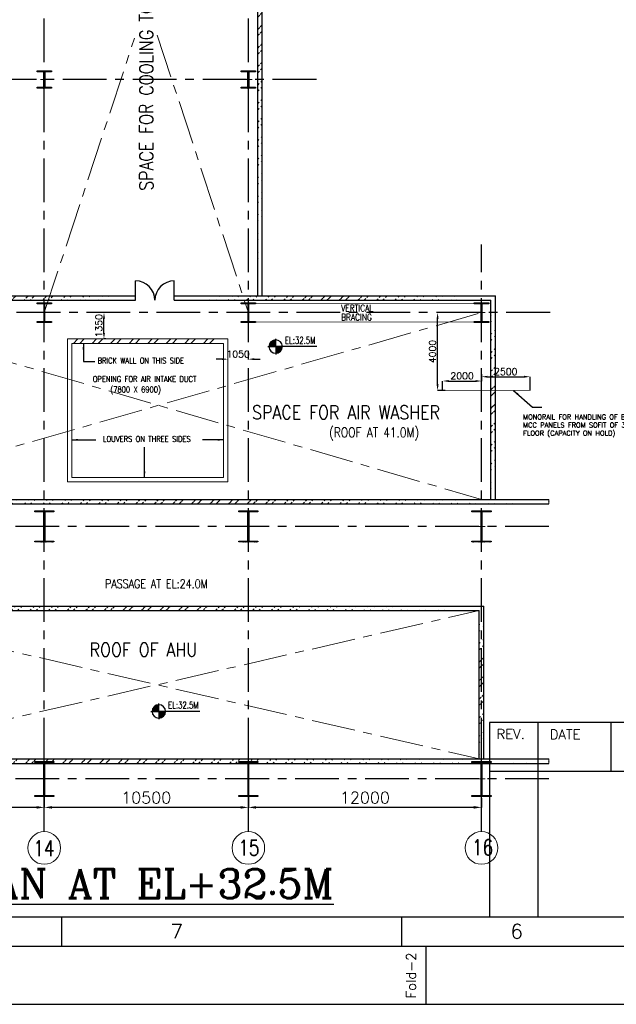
# Model space of a CAD drawing. Header units: inches. Extents: x 0 to 1544102, y -287698 to 23144100.
# Tile 6 of 54: x 171330 to 202032, y -287698 to -237023. Entities that reach past the tile are written whole.
import ezdxf
from ezdxf.enums import TextEntityAlignment as Align

# ---------------------------------------------------------------- set-up
doc = ezdxf.new("R2010")
doc.units = ezdxf.units.IN
doc.header["$LTSCALE"] = 1800
doc.header["$MEASUREMENT"] = 0
doc.linetypes.add('CENTER', pattern=[2, 1.25, -0.25, 0.25, -0.25])
doc.linetypes.add('HIDDEN', pattern=[0.375, 0.25, -0.125])
doc.layers.get('0').update_dxf_attribs({"color": 253, "lineweight": 9})
for name, color, linetype in [('BRACING', 1, 'HIDDEN'), ('COL', 1, 'Continuous'), ('DIM', 4, 'Continuous'), ('FORMAT', 9, 'Continuous'), ('GRID', 251, 'CENTER'), ('STEEL', 231, 'Continuous'), ('TEXT', 3, 'Continuous'), ('WALL', 6, 'Continuous')]:
    doc.layers.add(name, color=color, linetype=linetype)
doc.layers.add('CEN', color=2, linetype='CENTER', lineweight=15)
doc.styles.add('ROMANC', font='ROMANC.SHX')
doc.styles.add('ROMANS', font='romans.shx')
doc.styles.add('ROMANT', font='romant')
doc.styles.get("Standard").update_dxf_attribs({"font": 'arial.ttf'})
doc.dimstyles.new('K2', dxfattribs={"dimtxt": 600, "dimasz": 400, "dimexe": 200, "dimexo": 200, "dimgap": 200, "dimtad": 1, "dimdec": 0, "dimzin": 0, "dimdsep": 46, "dimtxsty": 'ROMANC', "dimcen": 0.09, "dimclrd": 256, "dimclrt": 4, "dimadec": 0, "dimazin": 0, "dimtfac": 1, "dimtdec": 0, "dimtofl": 0, "dimtmove": 1, "dimatfit": 3, "dimfxl": 0.18, "dimtolj": 1, "dimtzin": 0, "dimarcsym": 0})
doc.dimstyles.new('USER175', dxfattribs={"dimscale": 175, "dimtxt": 2, "dimasz": 1.75, "dimexe": 0, "dimexo": 0, "dimgap": 0.5, "dimtad": 1, "dimdec": 0, "dimzin": 0, "dimdsep": 46, "dimtxsty": 'ROMANS', "dimcen": 0, "dimclrd": 4, "dimclre": 4, "dimclrt": 4, "dimadec": 0, "dimazin": 0, "dimtfac": 0.09, "dimtdec": 0, "dimtix": 1, "dimtofl": 0, "dimtmove": 0, "dimatfit": 3, "dimfxl": 1, "dimtolj": 1, "dimtzin": 0, "dimarcsym": 0})
pattern_1 = [(45, (-320647.8, -240592.44), (-477.2971, 477.2971), []), (45, (-320329.6, -240592.44), (-477.2971, 477.2971), [])]
pattern_2 = [(45, (-320647.8, -241592.44), (-477.2971, 477.2971), []), (45, (-320329.6, -241592.44), (-477.2971, 477.2971), [])]

# ---------------------------------------------------------------- blocks, each defined once
blk = doc.blocks.new('SHEET_A0')
at = {"layer": 'FORMAT'}
for p, q in [((992, 58), (782, 58)), ((782, 58), (782, 18)), ((792, 58), (792, 18)), ((807, 58), (807, 48)), ((782, 48), (1177, 48)), ((24, 18), (1076, 18)), ((694, 12), (694, 18)), ((764, 12), (764, 18)), ((12, 12), (1177, 12)), ((769, 0), (769, 12))]:
    blk.add_line(p, q, dxfattribs=at)
blk.add_lwpolyline([(1189, 841), (0, 841), (0, 0), (1189, 0)], close=True, dxfattribs=at)
at = {"layer": 'FORMAT', "style": 'ROMANS'}
for s, height, p in [('REV.', 2, (783.47, 54.62)), ('DATE', 2, (794.43, 54.56)), ('7', 3, (716.34, 13.53)), ('6', 3, (786.34, 13.53))]:
    blk.add_text(s, height=height, dxfattribs=at).set_placement(p)
blk.add_text('Fold-2', height=2, rotation=90, dxfattribs=at).set_placement((766.89, 1.23))
at = {"layer": 'FORMAT', "color": 3, "flags": 13}
for tag, height, rotation, style, p in [('DRGNO', 3.5, 180, 'ROMANT', (99.42, 824.44)), ('FILE_PATH', 2, 90, 'ROMANS', (18.35, 51.64))]:
    blk.add_attdef(tag, text='', height=height, rotation=rotation, dxfattribs=dict(at, style=style)).set_placement(p, align=Align.MIDDLE_LEFT)
for tag, height, style, p in [('DRN', 2, 'ROMANS', (1122.62, 62.51)), ('DESIGN', 2, 'ROMANS', (1122.62, 58.59)), ('CHD', 2, 'ROMANS', (1122.62, 54.43)), ('APPD', 2, 'ROMANS', (1122.62, 50.27)), ('SCALE', 2, 'ROMANS', (1088.44, 28.38)), ('DRGNO', 3.5, 'ROMANT', (1105.05, 23))]:
    blk.add_attdef(tag, text='', height=height, dxfattribs=dict(at, style=style)).set_placement(p, align=Align.MIDDLE_LEFT)
at = {"layer": 'FORMAT', "color": 3, "style": 'ROMANS', "width": 0.8, "flags": 13}
for p in [(1162.9, 62.51), (1162.9, 58.35), (1162.9, 54.19), (1162.9, 50.16)]:
    blk.add_attdef('DATE', text='', height=2, dxfattribs=at).set_placement(p, align=Align.MIDDLE_LEFT)
at = {"layer": 'FORMAT', "color": 3, "style": 'ROMANS', "flags": 13}
for tag, p in [('1', (1119.96, 13.98)), ('REV', (1156.97, 13.98))]:
    blk.add_attdef(tag, p, '', height=2, dxfattribs=at)
blk = doc.blocks.new('*D435')
at = {"layer": 'DIM', "color": 0, "lineweight": -2, "transparency": 16777216}
for p, q in [((183096, -275937), (183096, -277563)), ((195096, -277081), (195096, -277563))]:
    blk.add_line(p, q, dxfattribs=at)
at = {"layer": 'DIM', "lineweight": -2, "transparency": 16777216}
blk.add_line((194696, -277563), (183496, -277563), dxfattribs=at)
at = {"layer": 'DIM', "transparency": 16777216}
for points in [[(183496, -277496), (183496, -277629), (183096, -277563)], [(194696, -277496), (194696, -277629), (195096, -277563)]]:
    blk.add_solid(points, dxfattribs=at)
at = {"layer": 'DIM', "color": 4, "transparency": 16777216, "insert": (189096, -277063), "char_height": 600, "attachment_point": 5, "style": 'ROMANC'}
blk.add_mtext('\\A1;12000', dxfattribs=at)
blk = doc.blocks.new('*D436')
at = {"layer": 'DIM', "color": 0, "lineweight": -2, "transparency": 16777216}
for p, q in [((162096, -276971), (162096, -277563)), ((172596, -277081), (172596, -277563))]:
    blk.add_line(p, q, dxfattribs=at)
at = {"layer": 'DIM', "lineweight": -2, "transparency": 16777216}
blk.add_line((172196, -277563), (162496, -277563), dxfattribs=at)
at = {"layer": 'DIM', "transparency": 16777216}
for points in [[(162496, -277496), (162496, -277629), (162096, -277563)], [(172196, -277496), (172196, -277629), (172596, -277563)]]:
    blk.add_solid(points, dxfattribs=at)
at = {"layer": 'DIM', "color": 4, "transparency": 16777216, "insert": (167346, -277063), "char_height": 600, "attachment_point": 5, "style": 'ROMANC'}
blk.add_mtext('\\A1;10500', dxfattribs=at)
blk = doc.blocks.new('*D437')
at = {"layer": 'DIM', "color": 0, "lineweight": -2, "transparency": 16777216}
for p, q in [((172596, -275937), (172596, -277563)), ((183096, -277081), (183096, -277563))]:
    blk.add_line(p, q, dxfattribs=at)
at = {"layer": 'DIM', "lineweight": -2, "transparency": 16777216}
blk.add_line((182696, -277563), (172996, -277563), dxfattribs=at)
at = {"layer": 'DIM', "transparency": 16777216}
for points in [[(172996, -277496), (172996, -277629), (172596, -277563)], [(182696, -277496), (182696, -277629), (183096, -277563)]]:
    blk.add_solid(points, dxfattribs=at)
at = {"layer": 'DIM', "color": 4, "transparency": 16777216, "insert": (177846, -277063), "char_height": 600, "attachment_point": 5, "style": 'ROMANC'}
blk.add_mtext('\\A1;10500', dxfattribs=at)
blk = doc.blocks.new('C-ROW COLUMN')
at = {"layer": 'COL'}
h = blk.add_hatch(dxfattribs=at)
h.set_pattern_fill('ANSI31', color=256, scale=200, style=0)
h.set_pattern_definition([(45, (-1315.907, -6.545), (-17.6776695, 17.6776695), [])])
h.paths.add_polyline_path([(77950, 120865), (76960, 120865), (76960, 120820), (77950, 120820)])
h.paths.add_polyline_path([(77478, 120820), (77433, 120820), (77433, 119310), (77478, 119310)])
h.paths.add_polyline_path([(77950, 119310), (76960, 119310), (76960, 119265), (77950, 119265)])
at = {"layer": 'CEN'}
for p, q in [((77455, 119265), (77455, 120865)), ((77264, 120065), (77647, 120065))]:
    blk.add_line(p, q, dxfattribs=at)
at = {"layer": 'COL'}
for points in [[(76960, 120865), (77950, 120865), (77950, 120820), (76960, 120820)], [(77433, 120820), (77478, 120820), (77478, 119310), (77433, 119310)], [(76960, 119310), (77950, 119310), (77950, 119265), (76960, 119265)]]:
    blk.add_lwpolyline(points, close=True, dxfattribs=at)
blk = doc.blocks.new('B-ROW COLUMN')
at = {"layer": 'COL'}
h = blk.add_hatch(dxfattribs=at)
h.set_pattern_fill('ANSI31', color=256, scale=200, style=0)
h.set_pattern_definition([(45, (155648.048, 63141.767), (-17.67767, 17.67767), [])])
h.paths.add_polyline_path([(171095, 85178), (172085, 85178), (172085, 85128), (171095, 85128)])
h.paths.add_polyline_path([(171574, 86878), (171606, 86878), (171606, 85178), (171574, 85178)])
h.paths.add_polyline_path([(171095, 86928), (172085, 86928), (172085, 86878), (171095, 86878)])
blk.add_line((171590, 85128), (171590, 86928))
at = {"layer": 'CEN'}
for p, q in [((171590, 85128), (171590, 86928)), ((171399, 86028), (171782, 86028))]:
    blk.add_line(p, q, dxfattribs=at)
at = {"layer": 'COL'}
for points in [[(171095, 86928), (172085, 86928), (172085, 86878), (171095, 86878)], [(171574, 86878), (171606, 86878), (171606, 85178), (171574, 85178)], [(171095, 85178), (172085, 85178), (172085, 85128), (171095, 85128)]]:
    blk.add_lwpolyline(points, close=True, dxfattribs=at)
blk = doc.blocks.new('D-ROW COLUMN')
at = {"layer": 'COL'}
h = blk.add_hatch(dxfattribs=at)
h.set_pattern_fill('ANSI31', color=256, scale=200, angle=180, style=0)
h.set_pattern_definition([(225, (-560004.63, -115195.517), (17.6776695, -17.6776695), [])])
h.paths.add_polyline_path([(370, 500), (0, 500), (0, 460), (14, 460), (370, 460)])
h.paths.add_polyline_path([(0, 500), (-370, 500), (-370, 460), (0, 460)])
h.paths.add_polyline_path([(14, 460), (0, 460), (0, 0), (14, 0)])
h.paths.add_polyline_path([(0, 460), (-14, 460), (-14, 0), (0, 0)])
h.paths.add_polyline_path([(14, 0), (0, 0), (0, -460), (14, -460)])
h.paths.add_polyline_path([(0, 0), (-14, 0), (-14, -460), (0, -460)])
h.paths.add_polyline_path([(370, -460), (0, -460), (0, -500), (370, -500)])
h.paths.add_polyline_path([(0, -460), (-14, -460), (-370, -460), (-370, -500), (0, -500)])
at = {"layer": 'CEN'}
for p, q in [((192, 0), (-192, 0)), ((0, 500), (0, -500))]:
    blk.add_line(p, q, dxfattribs=at)
at = {"layer": 'COL'}
for points in [[(-370, 500), (370, 500), (370, 460), (-370, 460)], [(-14, 460), (14, 460), (14, -460), (-14, -460)], [(-370, -460), (370, -460), (370, -500), (-370, -500)]]:
    blk.add_lwpolyline(points, close=True, dxfattribs=at)
blk = doc.blocks.new('*X22')
at = {"color": 0}
for p, q in [((36132, 29350), (36330, 29350)), ((36154, 29375), (36330, 29375)), ((36183, 29400), (36330, 29400)), ((36226, 29425), (36330, 29425)), ((36080, 29200), (36330, 29200)), ((36081, 29225), (36330, 29225)), ((36085, 29250), (36330, 29250)), ((36092, 29275), (36330, 29275)), ((36102, 29300), (36330, 29300)), ((36115, 29325), (36330, 29325))]:
    blk.add_line(p, q, dxfattribs=at)
blk = doc.blocks.new('LL')
for p, q in [((-1136, 0), (-711, 0)), ((-711, 0), (-711, 423)), ((1493, 0), (-711, 0)), ((-711, 0), (-711, -418))]:
    blk.add_line(p, q)
for start, end in [(90, 180), (180, 270), (0, 90), (270, 0)]:
    blk.add_arc((-711, 0), 360, start, end)
at = {"xscale": 1.439999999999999, "yscale": 1.439999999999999, "zscale": 1.439999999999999}
blk.add_blockref('*X22', (-53026, -42044), dxfattribs=at)
at = {"xscale": 1.439999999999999, "yscale": 1.439999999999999, "zscale": 1.439999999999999, "rotation": 180}
blk.add_blockref('*X22', (51604, 42044), dxfattribs=at)
at = {"flags": 4}
blk.add_attdef('LEVEL', (-222, 154), '', height=432, dxfattribs=at)
blk = doc.blocks.new('*D456')
at = {"color": 4, "lineweight": -2, "transparency": 16777216}
for p, q in [((192835, -255795), (192835, -252407)), ((193230, -256101), (192835, -256101))]:
    blk.add_line(p, q, dxfattribs=at)
at = {"color": 4, "transparency": 16777216}
for points in [[(192784, -252407), (192886, -252407), (192835, -252101)], [(192784, -255795), (192886, -255795), (192835, -256101)]]:
    blk.add_solid(points, dxfattribs=at)
at = {"color": 4, "transparency": 16777216, "insert": (192572, -254101), "char_height": 350, "attachment_point": 5, "rotation": 90, "style": 'ROMANS'}
blk.add_mtext('\\A1;4000', dxfattribs=at)
blk = doc.blocks.new('*D599')
at = {"color": 4, "lineweight": -2, "transparency": 16777216}
for p, q in [((195096, -255261), (195096, -255619)), ((193096, -256101), (193096, -255619)), ((193402, -255619), (194790, -255619))]:
    blk.add_line(p, q, dxfattribs=at)
at = {"color": 4, "transparency": 16777216}
for points in [[(193402, -255568), (193402, -255670), (193096, -255619)], [(194790, -255568), (194790, -255670), (195096, -255619)]]:
    blk.add_solid(points, dxfattribs=at)
at = {"color": 4, "transparency": 16777216, "insert": (194096, -255356), "char_height": 350, "attachment_point": 5, "style": 'ROMANS'}
blk.add_mtext('\\A1;2000', dxfattribs=at)
blk = doc.blocks.new('*D600')
at = {"color": 4, "lineweight": -2, "transparency": 16777216}
for p, q in [((195402, -255398), (197290, -255398)), ((197596, -256101), (197596, -255398))]:
    blk.add_line(p, q, dxfattribs=at)
at = {"color": 4, "transparency": 16777216}
for points in [[(195402, -255347), (195402, -255449), (195096, -255398)], [(197290, -255347), (197290, -255449), (197596, -255398)]]:
    blk.add_solid(points, dxfattribs=at)
at = {"color": 4, "transparency": 16777216, "insert": (196346, -255136), "char_height": 350, "attachment_point": 5, "style": 'ROMANS'}
blk.add_mtext('\\A1;2500', dxfattribs=at)
blk = doc.blocks.new('F-ROW COLUMN')
at = {"layer": 'COL'}
h = blk.add_hatch(dxfattribs=at)
h.set_pattern_fill('ANSI31', color=256, scale=200, angle=180, style=0)
h.set_pattern_definition([(225, (-557328.912, -127499.994), (17.6776695, -17.6776695), [])])
h.paths.add_polyline_path([(370, 450), (0, 450), (0, 400), (22.5, 400), (370, 400)])
h.paths.add_polyline_path([(0, 450), (-370, 450), (-370, 400), (0, 400)])
h.paths.add_polyline_path([(0, 400), (-22.5, 400), (-22.5, 0), (0, 0)])
h.paths.add_polyline_path([(22.5, 400), (0, 400), (0, 0), (22.5, 0)])
h.paths.add_polyline_path([(0, 0), (-22.5, 0), (-22.5, -400), (0, -400)])
h.paths.add_polyline_path([(22.5, 0), (0, 0), (0, -400), (22.5, -400)])
h.paths.add_polyline_path([(0, -400), (-22.5, -400), (-370, -400), (-370, -450), (0, -450)])
h.paths.add_polyline_path([(370, -400), (0, -400), (0, -450), (370, -450)])
at = {"layer": 'CEN'}
for p, q in [((191.6, 0), (-191.6, 0)), ((0, -450), (0, 450))]:
    blk.add_line(p, q, dxfattribs=at)
at = {"layer": 'COL'}
for points in [[(-370, 450), (370, 450), (370, 400), (-370, 400)], [(-22.5, 400), (22.5, 400), (22.5, -400), (-22.5, -400)], [(-370, -400), (370, -400), (370, -450), (-370, -450)]]:
    blk.add_lwpolyline(points, close=True, dxfattribs=at)
blk = doc.blocks.new('*D460')
at = {"color": 4, "lineweight": -2, "transparency": 16777216}
for p, q in [((175762, -252101), (175667, -252101)), ((175667, -253145), (175667, -252407)), ((175762, -253451), (175667, -253451))]:
    blk.add_line(p, q, dxfattribs=at)
at = {"color": 4, "transparency": 16777216}
for points in [[(175616, -252407), (175718, -252407), (175667, -252101)], [(175616, -253145), (175718, -253145), (175667, -253451)]]:
    blk.add_solid(points, dxfattribs=at)
at = {"color": 4, "transparency": 16777216, "insert": (175404, -252776), "char_height": 350, "attachment_point": 5, "rotation": 90, "style": 'ROMANS'}
blk.add_mtext('\\A1;1350', dxfattribs=at)
blk = doc.blocks.new('*D461')
at = {"color": 4, "lineweight": -2, "transparency": 16777216}
for p, q in [((181740, -254495), (181433, -254495)), ((183402, -254495), (183708, -254495))]:
    blk.add_line(p, q, dxfattribs=at)
at = {"color": 4, "transparency": 16777216}
for points in [[(181740, -254444), (181740, -254547), (182046, -254495)], [(183402, -254444), (183402, -254547), (183096, -254495)]]:
    blk.add_solid(points, dxfattribs=at)
at = {"color": 4, "transparency": 16777216, "insert": (182571, -254233), "char_height": 350, "attachment_point": 5, "style": 'ROMANS'}
blk.add_mtext('\\A1;1050', dxfattribs=at)

msp = doc.modelspace()

# ---------------------------------------------------------------- hatches: boundary and pattern name
h = msp.add_hatch()
h.set_pattern_fill('ANSI32', color=256, scale=1800, style=0)
h.set_pattern_definition(pattern_1)
edge = h.paths.add_edge_path()
edge.add_line((183580.97, -251236.25), (183580.97, -219466.25))
edge.add_line((183810.97, -251236.25), (183810.97, -219236.25))
h = msp.add_hatch()
h.set_pattern_fill('ANSI32', color=256, scale=1800, style=0)
h.set_pattern_definition(pattern_1)
edge = h.paths.add_edge_path()
edge.add_line((167057.15, -251236.25), (177287.36, -251236.25))
edge.add_line((167083.96, -251466.25), (177287.36, -251466.25))
edge.add_line((151595.97, -251236.25), (161380.97, -251236.25))
edge.add_line((151595.97, -251466.25), (161380.97, -251466.25))
edge.add_line((161610.97, -251236.25), (166083.96, -251236.25))
edge.add_line((161610.97, -251466.25), (166083.96, -251466.25))
h = msp.add_hatch()
h.set_pattern_fill('ANSI32', color=256, scale=1800, style=0)
h.set_pattern_definition(pattern_1)
edge = h.paths.add_edge_path()
edge.add_line((179287.36, -251236.25), (195810.97, -251236.25))
edge.add_line((179287.36, -251466.25), (195580.97, -251466.25))
h = msp.add_hatch()
h.set_pattern_fill('ANSI32', color=256, scale=1800, style=0)
h.set_pattern_definition(pattern_1)
edge = h.paths.add_edge_path()
edge.add_line((195580.97, -261711.25), (195580.97, -251466.25))
edge.add_line((195810.97, -261711.25), (195810.97, -251236.25))
h = msp.add_hatch()
h.set_pattern_fill('ANSI32', color=256, scale=1800, style=0)
h.set_pattern_definition(pattern_1)
edge = h.paths.add_edge_path()
edge.add_line((164695.97, -261711.25), (198559.98, -261711.25))
edge.add_line((164695.97, -261941.25), (198559.98, -261941.25))
h = msp.add_hatch()
h.set_pattern_fill('ANSI32', color=256, scale=1800, style=0)
h.set_pattern_definition(pattern_2)
edge = h.paths.add_edge_path()
edge.add_line((161595.97, -267201.25), (195210.97, -267201.25))
edge.add_line((161825.97, -267431.25), (194980.97, -267431.25))
h = msp.add_hatch()
h.set_pattern_fill('ANSI32', color=256, scale=1800, style=0)
h.set_pattern_definition(pattern_2)
edge = h.paths.add_edge_path()
edge.add_line((195210.97, -275071.25), (195210.97, -267201.25))
edge.add_line((194980.97, -275071.25), (194980.97, -267431.25))
h = msp.add_hatch()
h.set_pattern_fill('ANSI32', color=256, scale=1800, style=0)
h.set_pattern_definition(pattern_2)
edge = h.paths.add_edge_path()
edge.add_line((151545.97, -275071.25), (198559.98, -275071.25))
edge.add_line((151545.97, -275301.25), (198559.98, -275301.25))

# ---------------------------------------------------------------- linework, layer by layer
for p, q in [((174099.44, -253681.41), (174329.44, -253451.41)), ((174417.64, -253681.41), (174647.64, -253451.41)), ((175054.03, -253681.41), (175284.03, -253451.41)), ((175372.23, -253681.41), (175602.23, -253451.41)), ((175372.23, -253681.41), (175602.23, -253451.41)), ((176008.63, -253681.41), (176238.63, -253451.41)), ((176326.83, -253681.41), (176556.83, -253451.41)), ((176326.83, -253681.41), (176556.83, -253451.41)), ((176963.22, -253681.41), (177193.22, -253451.41)), ((177281.42, -253681.41), (177511.42, -253451.41)), ((177281.42, -253681.41), (177511.42, -253451.41)), ((177917.82, -253681.41), (178147.82, -253451.41)), ((178236.01, -253681.41), (178466.01, -253451.41)), ((178236.01, -253681.41), (178466.01, -253451.41)), ((178872.41, -253681.41), (179102.41, -253451.41)), ((179190.61, -253681.41), (179420.61, -253451.41)), ((179190.61, -253681.41), (179420.61, -253451.41)), ((179827.01, -253681.41), (180057.01, -253451.41)), ((180145.2, -253681.41), (180375.2, -253451.41)), ((180145.2, -253681.41), (180375.2, -253451.41)), ((180781.6, -253681.41), (181011.6, -253451.41)), ((181099.8, -253681.41), (181329.8, -253451.41)), ((181099.8, -253681.41), (181329.8, -253451.41))]:
    msp.add_line(p, q)
for points in [[(173785.79, -253451.41), (182045.79, -253451.41), (182045.79, -260811.41), (173785.79, -260811.41)], [(174015.79, -253681.41), (181815.79, -253681.41), (181815.79, -260581.41), (174015.79, -260581.41)]]:
    msp.add_lwpolyline(points, close=True)
for points in [[(198559.98, -261941.25), (198559.98, -261845.41), (198536.98, -261845.41), (198582.98, -261807.08), (198559.98, -261807.08), (198559.98, -261711.25)], [(198559.98, -275301.25), (198559.98, -275205.41), (198536.98, -275205.41), (198582.98, -275167.08), (198559.98, -275167.08), (198559.98, -275071.25)]]:
    msp.add_lwpolyline(points)
for centre in [(172595.97, -279652.22), (172595.97, -279652.22), (183095.97, -279652.22), (183095.97, -279652.22), (195095.97, -279652.22), (195095.97, -279652.22)]:
    msp.add_circle(centre, 840.34)
at = {"layer": 'BRACING', "const_width": 40}
for points in [[(183465.97, -251621.25), (194725.97, -251621.25)], [(183465.97, -252581.25), (194725.97, -252581.25)]]:
    msp.add_lwpolyline(points, dxfattribs=at)
at = {"layer": 'CEN'}
for p, q in [((172595.97, -252101.25), (177231.62, -237973.53)), ((178410.32, -237821.18), (183095.97, -252101.25)), ((161610.97, -261711.25), (195095.97, -252101.25)), ((162095.97, -252101.25), (195095.97, -261711.25)), ((161825.97, -275071.25), (194980.97, -267431.25)), ((161825.97, -267431.25), (194980.97, -275071.25))]:
    msp.add_line(p, q, dxfattribs=at)
at = {"layer": 'GRID'}
for p, q in [((172595.97, -278811.88), (172595.97, -216849.27)), ((183095.97, -278811.88), (183095.97, -216849.27)), ((186595.97, -240101.25), (146295.97, -240101.25)), ((195095.97, -278811.88), (195095.97, -248601.25)), ((198621.33, -252101.25), (146295.97, -252101.25)), ((198559.98, -263101.25), (146295.97, -263101.25)), ((198559.98, -276101.25), (146295.97, -276101.25))]:
    msp.add_line(p, q, dxfattribs=at)
at = {"layer": 'STEEL', "const_width": 30}
msp.add_lwpolyline([(193095.97, -256101.25), (197595.97, -256101.25)], dxfattribs=at)
at = {"layer": 'WALL'}
for p, q in [((183810.97, -251236.25), (183810.97, -219236.25)), ((183580.97, -251236.25), (183580.97, -219466.25)), ((177287.36, -251466.25), (177287.36, -250466.25)), ((179287.36, -251466.25), (179287.36, -250466.25)), ((167057.15, -251236.25), (177287.36, -251236.25)), ((179287.36, -251236.25), (195810.97, -251236.25)), ((195810.97, -261711.25), (195810.97, -251236.25)), ((167083.96, -251466.25), (177287.36, -251466.25)), ((179287.36, -251466.25), (195580.97, -251466.25)), ((195580.97, -261711.25), (195580.97, -251466.25)), ((164695.97, -261711.25), (198559.98, -261711.25)), ((164695.97, -261941.25), (198559.98, -261941.25)), ((161595.97, -267201.25), (195210.97, -267201.25)), ((161825.97, -267431.25), (194980.97, -267431.25)), ((194980.97, -275071.25), (194980.97, -267431.25)), ((195210.97, -275071.25), (195210.97, -267201.25)), ((151545.97, -275071.25), (198559.98, -275071.25)), ((151545.97, -275301.25), (198559.98, -275301.25))]:
    msp.add_line(p, q, dxfattribs=at)
for centre, start, end in [((177287.36, -251466.25), 0, 90), ((179287.36, -251466.25), 90, 180)]:
    msp.add_arc(centre, 1000, start, end, dxfattribs=at)

# ---------------------------------------------------------------- block references
at = {"color": 161, "linetype": 'ByBlock', "xscale": 250, "yscale": 250, "zscale": 250}
msp.add_blockref('SHEET_A0', (0, -287698.08), dxfattribs=at)
for name, p in [('F-ROW COLUMN', (172595.97, -240101.25)), ('F-ROW COLUMN', (183095.97, -240101.25)), ('D-ROW COLUMN', (172595.97, -252101.25)), ('D-ROW COLUMN', (183095.97, -252101.25)), ('D-ROW COLUMN', (195095.97, -252101.25)), ('C-ROW COLUMN', (95140.53, -383166.4)), ('C-ROW COLUMN', (105640.53, -383166.4)), ('C-ROW COLUMN', (117640.53, -383166.4)), ('B-ROW COLUMN', (1005.74, -362128.87)), ('B-ROW COLUMN', (11505.74, -362128.87)), ('B-ROW COLUMN', (23505.74, -362128.87))]:
    msp.add_blockref(name, p)
at = {"layer": 'TEXT'}
ref = msp.add_blockref('LL', (185186.84, -253847.08), dxfattribs=dict(at, xscale=0.96, yscale=0.96, zscale=0.96))
ref.add_attrib('LEVEL', 'EL:32.5M', (184973.97, -253699.07), dxfattribs={"layer": '0', "height": 350, "style": 'ROMANS', "width": 0.75, "flags": 4})
ref = msp.add_blockref('LL', (179173.32, -272623.9), dxfattribs=dict(at, xscale=0.96, yscale=0.96, zscale=0.96))
ref.add_attrib('LEVEL', 'EL:32.5M', (178960.46, -272475.88), dxfattribs={"layer": '0', "height": 350, "style": 'ROMANS', "width": 0.75, "flags": 4})

# ---------------------------------------------------------------- texts
for s, height, style, width, p in [('BRICK WALL ON THIS SIDE', 300, 'ROMANS', 0.8, (175336.54, -254718.68)), ('OPENING FOR AIR INTAKE DUCT', 300, 'ROMANS', 0.8, (175090.31, -255667.04)), ('(7800 X 6900)', 300, 'ROMANS', 0.8, (175992.14, -256206.61)), ('LOUVERS ON THREE SIDES', 300, 'ROMANS', 0.8, (175612.53, -258753.36)), ('ROOF OF AHU', 700, 'ROMANT', 0.85, (174928.8, -269800.41)), ('16', 800, 'ROMANC', 0.8, (194601.57, -280021.93)), ('14', 800, 'ROMANC', 0.8, (172030.87, -280068.2)), ('15', 800, 'ROMANC', 0.8, (182571.9, -280043.21))]:
    msp.add_text(s, height=height, dxfattribs=dict(at, style=style, width=width)).set_placement(p)
at = {"layer": 'TEXT', "color": 3, "style": 'ROMANC'}
msp.add_text('%%UPLAN AT EL+32.5M', height=1500, dxfattribs=at).set_placement((167431.46, -282243.22))
at = {"layer": 'TEXT', "insert": (177495.88, -245825.64), "char_height": 700, "attachment_point": 1, "rotation": 90, "style": 'ROMANT'}
msp.add_mtext_dynamic_manual_height_columns('{\\W0.85;SPACE FOR COOLING TOWER EQUIPMENTS}', width=20124.5566, gutter_width=1, heights=[0], dxfattribs=at)
at = {"layer": 'TEXT', "insert": (187870.49, -251691.25), "char_height": 350, "width": 1838.5567, "attachment_point": 1, "line_spacing_factor": 0.805714, "style": 'ROMANS'}
msp.add_mtext('{\\W0.8;VERTICAL BRACING}', dxfattribs=at)
at = {"layer": 'TEXT', "attachment_point": 1}
for s, width, heights, insert, char_height, style in [('{\\W0.85;SPACE FOR AIR WASHER}', 12407.5079, [0], (183291.66, -256886.88), 700, 'ROMANT'), ('{\\W0.8;(ROOF AT 41.0M)}', 6177.3146, [533.33], (187248.9, -258015.21), 500, 'ROMANS'), ('{\\W0.8;PASSAGE AT EL:24.0M}', 5943.9858, [0], (175720.07, -265826.98), 450, 'ROMANS')]:
    msp.add_mtext_dynamic_manual_height_columns(s, width=width, gutter_width=1, heights=heights, dxfattribs=dict(at, insert=insert, char_height=char_height, style=style))
at = {"layer": 'TEXT', "insert": (197237.58, -257345.82), "char_height": 250, "width": 7325.8005, "attachment_point": 1, "style": 'ROMANS'}
msp.add_mtext('MONORAIL FOR HANDLING OF BOILER MCC PANELS FROM SOFIT OF 32.5M FLOOR (CAPACITY ON HOLD)', dxfattribs=at)

# ---------------------------------------------------------------- dimensions: what is measured, and where the dimension line sits
dim = msp.add_linear_dim(base=(175666.75, -252101.25), p1=(175761.58, -253451.41), p2=(175761.58, -252101.25), angle=90, dimstyle='USER175')
dim.commit()
dim.dimension.update_dxf_attribs({"geometry": '*D460', "text_midpoint": (175666.75, -252776.33), "dimtype": 160})
dim = msp.add_linear_dim(base=(192834.84, -252101.25), p1=(193229.85, -256101.25), p2=(192834.84, -252101.25), angle=90, dimstyle='USER175')
dim.commit()
dim.dimension.update_dxf_attribs({"geometry": '*D456', "text_midpoint": (192572.34, -254101.25)})
for base, p1, p2, picture, middle in [((183095.97, -254495.46), (182045.79, -254495.46), (183095.97, -254495.46), '*D461', (182570.88, -254232.96)), ((195095.97, -255618.56), (193095.97, -256101.25), (195095.97, -255260.93), '*D599', (194095.97, -255356.06)), ((197595.97, -255398.12), (195095.97, -255398.12), (197595.97, -256101.25), '*D600', (196345.97, -255135.62))]:
    dim = msp.add_linear_dim(base=base, p1=p1, p2=p2, dimstyle='USER175')
    dim.commit()
    dim.dimension.update_dxf_attribs({"geometry": picture, "text_midpoint": middle})
at = {"layer": 'DIM'}
for base, p1, p2, picture, middle in [((172595.97, -277562.58), (183095.97, -277080.9), (172595.97, -275937.01), '*D437', (177845.97, -277062.58)), ((183095.97, -277562.58), (195095.97, -277080.9), (183095.97, -275937.01), '*D435', (189095.97, -277062.58)), ((162095.97, -277562.58), (172595.97, -277080.9), (162095.97, -276970.69), '*D436', (167345.97, -277062.58))]:
    dim = msp.add_linear_dim(base=base, p1=p1, p2=p2, angle=180, dimstyle='K2', override={"dimexe": 0, "dimexo": 0}, dxfattribs=at)
    dim.commit()
    dim.dimension.update_dxf_attribs({"geometry": picture, "text_midpoint": middle})

# ---------------------------------------------------------------- leaders
for points in [[(174609.3, -253681.41), (174609.3, -254618.24), (175192.37, -254618.24)], [(174015.79, -258647.12), (175246.75, -258647.12)], [(181815.79, -258647.12), (180735.84, -258647.12)], [(177753.26, -260581.41), (177753.26, -259030.08)]]:
    msp.add_leader(points, dimstyle='USER175', override={"dimgap": 0.5, "dimtad": 0})
msp.add_leader([(196741.04, -256101.25), (197714.65, -256969.37), (198201.65, -256969.37)], dimstyle='USER175', override={"dimgap": 0.5, "dimtad": 0}, dxfattribs=at)

doc.saveas('drawing.dxf')
